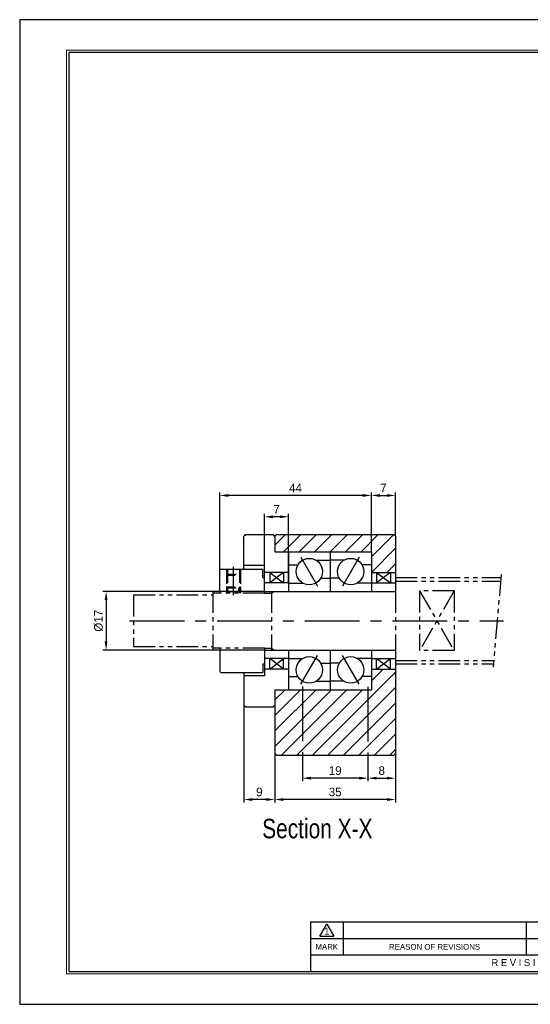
# Model space of a CAD drawing. Header units: millimetres. Extents: x 0 to 404, y 0 to 286.
# Tile 1 of 4: x 0 to 148, y 0 to 286. Entities that reach past the tile are written whole.
import ezdxf
from ezdxf.enums import TextEntityAlignment as Align

# ---------------------------------------------------------------- set-up
doc = ezdxf.new("R2010")
doc.units = ezdxf.units.MM
for name, pattern in [('CENTER', [50.8, 31.75, -6.35, 6.35, -6.35]), ('DASHED', [0.75, 0.5, -0.25]), ('PHANTOM', [2.5, 1.25, -0.25, 0.25, -0.25, 0.25, -0.25])]:
    doc.linetypes.add(name, pattern=pattern)
doc.layers.get('0').update_dxf_attribs({"linetype": 'CONTINUOUS'})
doc.layers.get('DEFPOINTS').update_dxf_attribs({"linetype": 'CONTINUOUS'})
for name, color, linetype in [('center', 1, 'CENTER'), ('hidden', 2, 'DASHED'), ('L1', 7, 'CONTINUOUS'), ('OUTLINE', 7, 'CONTINUOUS'), ('phantom', 6, 'PHANTOM')]:
    doc.layers.add(name, color=color, linetype=linetype)
doc.dimstyles.get("Standard").update_dxf_attribs({"dimtxt": 2.5, "dimasz": 2.5, "dimexe": 0.9, "dimexo": 0, "dimgap": 0.9, "dimtad": 1, "dimdec": 3, "dimzin": 11, "dimdsep": 46, "dimtxsty": 'Standard', "dimcen": 0, "dimclrd": 5, "dimclre": 5, "dimclrt": 3, "dimadec": 0, "dimazin": 0, "dimtfac": 0.6, "dimtdec": 3, "dimtmove": 0, "dimatfit": 3, "dimfxl": 0, "dimtolj": 1, "dimtzin": 11, "dimarcsym": 0})

# ---------------------------------------------------------------- blocks, each defined once
blk = doc.blocks.new('표제란')
at = {"layer": 'L1', "color": 0}
for p, q in [((297, 210), (0, 210)), ((0, 210), (0, 0)), ((0, 0), (297, 0))]:
    blk.add_line(p, q, dxfattribs=at)
at = {"layer": 'L1'}
for p, q in [((160, 17.5), (62, 17.5)), ((62, 17.5), (62, 7)), ((64, 14.51), (65.5, 17.1)), ((65.5, 17.1), (67, 14.51)), ((69, 17.5), (69, 10.5)), ((108, 17.5), (108, 10.5)), ((147, 14), (62, 14)), ((64, 14.51), (67, 14.51)), ((147, 10.5), (62, 10.5))]:
    blk.add_line(p, q, dxfattribs=at)
at = {"layer": 'L1', "const_width": 0.25}
blk.add_lwpolyline([(290.5, 6.5), (290.5, 203.5), (10, 203.5), (10, 6.5)], close=True, dxfattribs=at)
at = {"layer": 'L1'}
blk.add_lwpolyline([(290, 7), (290, 203), (10.5, 203), (10.5, 7)], close=True, dxfattribs=at)
for s, height, p in [('1', 1.5, (65.5, 15.61)), ('MARK', 1.25, (65.5, 12.25)), ('REASON OF REVISIONS', 1.25, (88.5, 12.25)), ('R E V I S I O N', 1.5, (107.38, 8.9))]:
    blk.add_text(s, height=height, dxfattribs=at).set_placement(p, align=Align.MIDDLE_CENTER)
for tag, p in [('필렛', (179.25, 10.9)), ('모따기', (179.25, 8.3))]:
    blk.add_attdef(tag, text='', height=1.15, dxfattribs=at).set_placement(p, align=Align.MIDDLE_LEFT)
at = {"layer": 'OUTLINE', "ltscale": 0.5}
for tag, p, height in [('TITLE', (237.17, 24.41), 2.5), ('도번', (251.18, 15.64), 2.5), ('SCALE', (253.78, 9.55), 1.2), ('DATE', (277.02, 9.51), 1.2)]:
    blk.add_attdef(tag, p, '', height=height, dxfattribs=at)
blk = doc.blocks.new('*D49')
at = {"layer": 'DEFPOINTS', "color": 0}
for p in [(109.01, 147.58), (109.01, 135.74), (102.01, 131.24)]:
    blk.add_point(p, dxfattribs=at)
at = {"layer": 'OUTLINE', "color": 5, "lineweight": -2}
for p, q in [((102.01, 131.24), (102.01, 148.48)), ((104.51, 147.58), (106.51, 147.58)), ((109.01, 135.74), (109.01, 148.48))]:
    blk.add_line(p, q, dxfattribs=at)
at = {"layer": 'OUTLINE', "color": 5}
for points in [[(104.51, 147.99), (104.51, 147.16), (102.01, 147.58)], [(106.51, 147.99), (106.51, 147.16), (109.01, 147.58)]]:
    blk.add_solid(points, dxfattribs=at)
at = {"layer": 'OUTLINE', "color": 3, "insert": (105.51, 149.76), "char_height": 2.5, "attachment_point": 5}
blk.add_mtext('\\A1;7', dxfattribs=at)
blk = doc.blocks.new('*D50')
at = {"layer": 'DEFPOINTS', "color": 0}
for p in [(58.01, 147.58), (102.01, 131.24), (58.01, 125.94)]:
    blk.add_point(p, dxfattribs=at)
at = {"layer": 'OUTLINE', "color": 5, "lineweight": -2}
for p, q in [((58.01, 125.94), (58.01, 148.48)), ((99.51, 147.58), (60.51, 147.58)), ((102.01, 131.24), (102.01, 148.48))]:
    blk.add_line(p, q, dxfattribs=at)
at = {"layer": 'OUTLINE', "color": 5}
for points in [[(60.51, 147.99), (60.51, 147.16), (58.01, 147.58)], [(99.51, 147.99), (99.51, 147.16), (102.01, 147.58)]]:
    blk.add_solid(points, dxfattribs=at)
at = {"layer": 'OUTLINE', "color": 3, "insert": (80.01, 149.76), "char_height": 2.5, "attachment_point": 5}
blk.add_mtext('\\A1;44', dxfattribs=at)
blk = doc.blocks.new('*D51')
at = {"layer": 'DEFPOINTS', "color": 0}
for p in [(71.01, 141.39), (71.01, 127.24), (78.01, 122.24)]:
    blk.add_point(p, dxfattribs=at)
at = {"layer": 'OUTLINE', "color": 5, "lineweight": -2}
for p, q in [((71.01, 127.24), (71.01, 142.29)), ((75.51, 141.39), (73.51, 141.39)), ((78.01, 122.24), (78.01, 142.29))]:
    blk.add_line(p, q, dxfattribs=at)
at = {"layer": 'OUTLINE', "color": 5}
for points in [[(73.51, 141.8), (73.51, 140.97), (71.01, 141.39)], [(75.51, 141.8), (75.51, 140.97), (78.01, 141.39)]]:
    blk.add_solid(points, dxfattribs=at)
at = {"layer": 'OUTLINE', "color": 3, "insert": (74.51, 143.57), "char_height": 2.5, "attachment_point": 5}
blk.add_mtext('\\A1;7', dxfattribs=at)
blk = doc.blocks.new('*D52')
at = {"layer": 'DEFPOINTS', "color": 0}
for p in [(109.01, 72.74), (101.01, 71.24), (109.01, 65.59)]:
    blk.add_point(p, dxfattribs=at)
at = {"layer": 'OUTLINE', "color": 5, "lineweight": -2}
for p, q in [((109.01, 72.74), (109.01, 64.69)), ((101.01, 71.24), (101.01, 64.69)), ((103.51, 65.59), (106.51, 65.59))]:
    blk.add_line(p, q, dxfattribs=at)
at = {"layer": 'OUTLINE', "color": 5}
for points in [[(103.51, 66), (103.51, 65.17), (101.01, 65.59)], [(106.51, 66), (106.51, 65.17), (109.01, 65.59)]]:
    blk.add_solid(points, dxfattribs=at)
at = {"layer": 'OUTLINE', "color": 3, "insert": (105.01, 67.77), "char_height": 2.5, "attachment_point": 5}
blk.add_mtext('\\A1;8', dxfattribs=at)
blk = doc.blocks.new('*D53')
at = {"layer": 'DEFPOINTS', "color": 0}
for p in [(82.01, 71.24), (101.01, 71.24), (82.01, 65.59)]:
    blk.add_point(p, dxfattribs=at)
at = {"layer": 'OUTLINE', "color": 5, "lineweight": -2}
for p, q in [((82.01, 71.24), (82.01, 64.69)), ((101.01, 71.24), (101.01, 64.69)), ((98.51, 65.59), (84.51, 65.59))]:
    blk.add_line(p, q, dxfattribs=at)
at = {"layer": 'OUTLINE', "color": 5}
for points in [[(84.51, 66), (84.51, 65.17), (82.01, 65.59)], [(98.51, 66), (98.51, 65.17), (101.01, 65.59)]]:
    blk.add_solid(points, dxfattribs=at)
at = {"layer": 'OUTLINE', "color": 3, "insert": (91.51, 67.77), "char_height": 2.5, "attachment_point": 5}
blk.add_mtext('\\A1;19', dxfattribs=at)
blk = doc.blocks.new('*D54')
at = {"layer": 'DEFPOINTS', "color": 0}
for p in [(74.01, 72.74), (109.01, 72.74), (74.01, 59.39)]:
    blk.add_point(p, dxfattribs=at)
at = {"layer": 'OUTLINE', "color": 5, "lineweight": -2}
for p, q in [((74.01, 72.74), (74.01, 58.49)), ((109.01, 72.74), (109.01, 58.49)), ((106.51, 59.39), (76.51, 59.39))]:
    blk.add_line(p, q, dxfattribs=at)
at = {"layer": 'OUTLINE', "color": 5}
for points in [[(76.51, 59.8), (76.51, 58.97), (74.01, 59.39)], [(106.51, 59.8), (106.51, 58.97), (109.01, 59.39)]]:
    blk.add_solid(points, dxfattribs=at)
at = {"layer": 'OUTLINE', "color": 3, "insert": (91.51, 61.57), "char_height": 2.5, "attachment_point": 5}
blk.add_mtext('\\A1;35', dxfattribs=at)
blk = doc.blocks.new('*D55')
at = {"layer": 'DEFPOINTS', "color": 0}
for p in [(65.01, 86.74), (74.01, 72.74), (65.01, 59.39)]:
    blk.add_point(p, dxfattribs=at)
at = {"layer": 'OUTLINE', "color": 5, "lineweight": -2}
for p, q in [((65.01, 86.74), (65.01, 58.49)), ((74.01, 72.74), (74.01, 58.49)), ((71.51, 59.39), (67.51, 59.39))]:
    blk.add_line(p, q, dxfattribs=at)
at = {"layer": 'OUTLINE', "color": 5}
for points in [[(67.51, 59.8), (67.51, 58.97), (65.01, 59.39)], [(71.51, 59.8), (71.51, 58.97), (74.01, 59.39)]]:
    blk.add_solid(points, dxfattribs=at)
at = {"layer": 'OUTLINE', "color": 3, "insert": (69.51, 61.57), "char_height": 2.5, "attachment_point": 5}
blk.add_mtext('\\A1;9', dxfattribs=at)
blk = doc.blocks.new('*D56')
at = {"layer": 'DEFPOINTS', "color": 0}
for p in [(71.01, 119.74), (25.06, 102.74), (71.01, 102.74)]:
    blk.add_point(p, dxfattribs=at)
at = {"layer": 'OUTLINE', "color": 5, "lineweight": -2}
for p, q in [((71.01, 119.74), (24.16, 119.74)), ((25.06, 117.24), (25.06, 105.24)), ((71.01, 102.74), (24.16, 102.74))]:
    blk.add_line(p, q, dxfattribs=at)
at = {"layer": 'OUTLINE', "color": 5}
for points in [[(24.64, 117.24), (25.47, 117.24), (25.06, 119.74)], [(24.64, 105.24), (25.47, 105.24), (25.06, 102.74)]]:
    blk.add_solid(points, dxfattribs=at)
at = {"layer": 'OUTLINE', "color": 3, "insert": (22.87, 111.24), "char_height": 2.5, "attachment_point": 5, "rotation": 90}
blk.add_mtext('\\A1;%%C17', dxfattribs=at)

msp = doc.modelspace()

# ---------------------------------------------------------------- hatches: boundary and pattern name
at = {"layer": 'OUTLINE'}
h = msp.add_hatch(dxfattribs=at)
h.set_pattern_fill('ANSI31', color=5, style=0)
h.set_pattern_definition([(45, (-476.599, 89.954), (-2.245064, 2.245064), [])])
h.paths.add_polyline_path([(109.0114, 135.7444), (108.5114, 136.2444), (74.5114, 136.2444), (74.0114, 135.7444), (74.0114, 131.2444), (102.0114, 131.2444), (102.0114, 125.2444), (109.0114, 125.2444)])
h.paths.add_polyline_path([(101.0114, 72.2444), (108.5114, 72.2444), (109.0114, 72.7444), (109.0114, 97.2444), (102.0114, 97.2444), (102.0114, 91.2444), (101.0114, 91.2444)])
h.paths.add_polyline_path([(101.0114, 72.2444), (101.0114, 91.2444), (82.0114, 91.2444), (82.0114, 72.2444)])
h.paths.add_polyline_path([(74.0114, 72.7444), (74.5114, 72.2444), (82.0114, 72.2444), (82.0114, 91.2444), (74.0114, 91.2444)])

# ---------------------------------------------------------------- linework, layer by layer
at = {"layer": 'center', "ltscale": 0.5}
for p, q in [((81.5939, 129.6817), (86.4289, 121.3072)), ((98.4289, 129.6817), (93.5939, 121.3072)), ((62.0114, 118.6641), (62.0114, 126.8826)), ((31.8915, 111.2444), (140.2968, 111.2444)), ((81.5939, 92.8072), (86.4289, 101.1817)), ((98.4289, 92.8072), (93.5939, 101.1817)), ((82.0114, 92.2101), (82.0114, 71.2444)), ((101.0114, 92.1028), (101.0114, 71.2444))]:
    msp.add_line(p, q, dxfattribs=at)
at = {"layer": 'hidden', "color": 5, "ltscale": 5}
for p, q in [((60.0114, 126.2444), (60.0114, 124.4444)), ((64.0114, 126.2444), (64.0114, 124.4444)), ((60.0114, 121.0444), (60.0114, 119.2444)), ((64.0114, 121.0444), (64.0114, 119.2444))]:
    msp.add_line(p, q, dxfattribs=at)
at = {"layer": 'hidden', "ltscale": 5}
for p, q in [((60.3114, 126.2444), (60.3114, 124.7444)), ((63.7114, 126.2444), (63.7114, 124.7444)), ((60.0114, 124.4444), (60.3114, 124.7444)), ((60.0114, 124.4444), (64.0114, 124.4444)), ((60.0114, 124.4444), (60.0114, 121.0444)), ((60.3114, 124.7444), (63.7114, 124.7444)), ((60.3114, 124.7444), (60.3114, 120.7444)), ((64.0114, 124.4444), (63.7114, 124.7444)), ((63.7114, 124.7444), (63.7114, 120.7444)), ((64.0114, 124.4444), (64.0114, 121.0444)), ((60.0114, 121.0444), (64.0114, 121.0444)), ((60.0114, 121.0444), (60.3114, 120.7444)), ((60.3114, 120.7444), (63.7114, 120.7444)), ((60.3114, 120.7444), (60.3114, 119.2444)), ((60.4114, 119.7444), (60.4114, 120.7444)), ((63.6114, 119.7444), (63.6114, 120.7444)), ((64.0114, 121.0444), (63.7114, 120.7444)), ((63.7114, 120.7444), (63.7114, 119.2444))]:
    msp.add_line(p, q, dxfattribs=at)
at = {"layer": 'OUTLINE'}
for p, q in [((65.0114, 126.2444), (65.0114, 135.7444)), ((65.5114, 136.2444), (73.5114, 136.2444)), ((74.0114, 135.7444), (74.5114, 136.2444)), ((74.0114, 135.7444), (74.0114, 131.2444)), ((74.5114, 136.2444), (108.5114, 136.2444)), ((108.5114, 136.2444), (109.0114, 135.7444)), ((109.0114, 135.7444), (109.0114, 119.7444)), ((74.0114, 131.2444), (102.0114, 131.2444)), ((78.0114, 131.2444), (78.0114, 119.7444)), ((85.9289, 128.8156), (90.0114, 128.8156)), ((90.0114, 131.2444), (90.0114, 119.7444)), ((94.0939, 128.8156), (90.0114, 128.8156)), ((102.0114, 131.2444), (102.0114, 119.7444)), ((58.3114, 126.2444), (58.0114, 125.9444)), ((58.0114, 119.2444), (58.0114, 125.9444)), ((58.3114, 126.2444), (70.5114, 126.2444)), ((71.0114, 127.2444), (65.0114, 127.2444)), ((70.5114, 123.7444), (70.5114, 126.2444)), ((71.0114, 119.2444), (71.0114, 127.2444)), ((78.0114, 127.4119), (80.6902, 127.4119)), ((102.0114, 127.4119), (99.3326, 127.4119)), ((70.5114, 123.7444), (71.0114, 123.7444)), ((78.0114, 125.2444), (71.0114, 125.2444)), ((76.5114, 125.2444), (72.5114, 122.2444)), ((72.5114, 125.2444), (76.5114, 122.2444)), ((72.5114, 125.2444), (72.5114, 122.2444)), ((76.5114, 125.2444), (76.5114, 122.2444)), ((87.3326, 123.5769), (90.0114, 123.5769)), ((92.6902, 123.5769), (90.0114, 123.5769)), ((102.0114, 125.2444), (109.0114, 125.2444)), ((103.5114, 125.2444), (103.5114, 122.2444)), ((103.5114, 125.2444), (107.5114, 122.2444)), ((107.5114, 125.2444), (103.5114, 122.2444)), ((107.5114, 125.2444), (107.5114, 122.2444)), ((78.0114, 122.2444), (71.0114, 122.2444)), ((78.0114, 122.1732), (82.0939, 122.1732)), ((102.0114, 122.1732), (97.9289, 122.1732)), ((102.0114, 122.2444), (109.0114, 122.2444)), ((60.4114, 119.7444), (58.0114, 119.7444)), ((60.4114, 119.7444), (63.6114, 119.7444)), ((71.0114, 119.7444), (63.6114, 119.7444)), ((71.0114, 119.7444), (109.0114, 119.7444)), ((58.0114, 103.2444), (58.0114, 96.5444)), ((71.0114, 103.2444), (71.0114, 95.2444)), ((71.0114, 102.7444), (58.0114, 102.7444)), ((71.0114, 102.7444), (109.0114, 102.7444)), ((78.0114, 100.2444), (71.0114, 100.2444)), ((72.5114, 97.2444), (72.5114, 100.2444)), ((72.5114, 97.2444), (76.5114, 100.2444)), ((76.5114, 97.2444), (72.5114, 100.2444)), ((76.5114, 97.2444), (76.5114, 100.2444)), ((78.0114, 102.7444), (78.0114, 91.2444)), ((78.0114, 100.3156), (82.0939, 100.3156)), ((90.0114, 102.7444), (90.0114, 91.2444)), ((102.0114, 100.3156), (97.9289, 100.3156)), ((102.0114, 102.7444), (102.0114, 91.2444)), ((102.0114, 100.2444), (109.0114, 100.2444)), ((103.5114, 97.2444), (107.5114, 100.2444)), ((107.5114, 97.2444), (103.5114, 100.2444)), ((103.5114, 97.2444), (103.5114, 100.2444)), ((107.5114, 97.2444), (107.5114, 100.2444)), ((109.0114, 102.7444), (109.0114, 72.7444)), ((70.5114, 98.7444), (70.5114, 96.2444)), ((70.5114, 98.7444), (71.0114, 98.7444)), ((78.0114, 97.2444), (71.0114, 97.2444)), ((87.3326, 98.9119), (90.0114, 98.9119)), ((92.6902, 98.9119), (90.0114, 98.9119)), ((102.0114, 97.2444), (109.0114, 97.2444)), ((58.0114, 96.5444), (58.3114, 96.2444)), ((58.3114, 96.2444), (70.5114, 96.2444)), ((65.0114, 96.2444), (65.0114, 86.7444)), ((71.0114, 95.2444), (65.0114, 95.2444)), ((78.0114, 95.0769), (80.6902, 95.0769)), ((102.0114, 95.0769), (99.3326, 95.0769)), ((85.9289, 93.6732), (90.0114, 93.6732)), ((94.0939, 93.6732), (90.0114, 93.6732)), ((74.0114, 91.2444), (102.0114, 91.2444)), ((74.0114, 91.2444), (74.0114, 72.7444)), ((65.5114, 86.2444), (73.5114, 86.2444)), ((74.5114, 72.2444), (74.0114, 72.7444)), ((74.5114, 72.2444), (108.5114, 72.2444)), ((109.0114, 72.7444), (108.5114, 72.2444))]:
    msp.add_line(p, q, dxfattribs=at)
for centre in [(84.0114, 125.4944), (84.0114, 96.9944), (96.0114, 96.9944)]:
    msp.add_circle(centre, 3.835, dxfattribs=at)
at = {"layer": 'OUTLINE', "ltscale": 0.5}
msp.add_circle((96.0114, 125.4944), 3.835, dxfattribs=at)
at = {"layer": 'OUTLINE'}
for points in [[(65.5114, 136.2444), (65.3447, 136.0777), (65.1781, 135.911), (65.0114, 135.7444)], [(73.5114, 136.2444), (73.6781, 136.0777), (73.8448, 135.911), (74.0114, 135.7444)], [(65.5114, 86.2444), (65.3447, 86.4111), (65.1781, 86.5778), (65.0114, 86.7444)], [(74.0114, 86.7444), (73.8448, 86.5778), (73.6781, 86.4111), (73.5114, 86.2444)]]:
    msp.add_open_spline(points, degree=3, dxfattribs=at)
at = {"layer": 'phantom', "ltscale": 5}
for p, q in [((109.0114, 123.7444), (139.5906, 123.7444)), ((139.6736, 124.693), (137.3204, 97.7958)), ((109.0114, 122.7444), (139.5032, 122.7444)), ((33.0114, 118.7444), (33.0114, 103.7444)), ((33.0114, 118.7444), (56.0114, 118.7444)), ((56.0114, 119.7444), (56.0114, 102.7444)), ((58.0114, 119.7444), (56.0114, 119.7444)), ((58.0114, 119.2444), (56.0114, 119.2444)), ((71.0114, 119.2444), (58.0114, 119.2444)), ((71.0114, 119.2444), (73.0114, 119.2444)), ((73.0114, 119.7444), (73.0114, 102.7444)), ((73.0114, 119.2444), (73.8775, 119.7444)), ((109.0114, 119.7444), (109.0114, 102.7444)), ((116.0114, 119.9191), (116.0114, 102.5697)), ((126.0114, 119.9191), (116.0114, 119.9191)), ((116.0114, 119.9191), (126.0114, 102.5697)), ((126.0114, 119.9191), (116.0114, 102.5697)), ((126.0114, 119.9191), (126.0114, 102.5697)), ((33.0114, 103.7444), (56.0114, 103.7444)), ((58.0114, 103.2444), (56.0114, 103.2444)), ((71.0114, 103.2444), (58.0114, 103.2444)), ((71.0114, 103.2444), (73.0114, 103.2444)), ((73.0114, 103.2444), (73.8775, 102.7444)), ((58.0114, 102.7444), (56.0114, 102.7444)), ((126.0114, 102.5697), (116.0114, 102.5697)), ((109.0114, 99.7444), (137.4909, 99.7444)), ((109.0114, 98.7444), (137.4034, 98.7444))]:
    msp.add_line(p, q, dxfattribs=at)

# ---------------------------------------------------------------- block references
at = {"layer": 'OUTLINE', "xscale": 1.3598171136, "yscale": 1.3598171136, "zscale": 1.3598171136}
msp.add_blockref('표제란', (0, 0), dxfattribs=at)

# ---------------------------------------------------------------- texts
at = {"lineweight": 9, "width": 0.8}
msp.add_text('Section X-X', height=5.6628, dxfattribs=at).set_placement((70.3402, 48.146))

# ---------------------------------------------------------------- dimensions: what is measured, and where the dimension line sits
at = {"layer": 'OUTLINE'}
for base, p1, p2, picture, middle in [((58.0114, 147.5778), (102.0114, 131.2444), (58.0114, 125.9444), '*D50', (80.0114, 149.7611)), ((109.0114, 147.5778), (102.0114, 131.2444), (109.0114, 135.7444), '*D49', (105.5114, 149.7595)), ((71.0114, 141.3868), (78.0114, 122.2444), (71.0114, 127.2444), '*D51', (74.5114, 143.5684)), ((65.0114, 59.3859), (74.0114, 72.7444), (65.0114, 86.7444), '*D55', (69.5114, 61.5675)), ((74.0114, 59.3859), (109.0114, 72.7444), (74.0114, 72.7444), '*D54', (91.5114, 61.5675)), ((109.0114, 65.5881), (101.0114, 71.2444), (109.0114, 72.7444), '*D52', (105.0114, 67.7697)), ((82.0114, 65.5881), (101.0114, 71.2444), (82.0114, 71.2444), '*D53', (91.5114, 67.7731))]:
    dim = msp.add_linear_dim(base=base, p1=p1, p2=p2, dimstyle='Standard', dxfattribs=at)
    dim.commit()
    dim.dimension.update_dxf_attribs({"geometry": picture, "text_midpoint": middle})
dim = msp.add_linear_dim(base=(25.0571, 102.7444), p1=(71.0114, 119.7444), p2=(71.0114, 102.7444), angle=90, text='%%C<>', dimstyle='Standard', override={"dimgap": 0.9, "dimsah": 1, "dimse1": 0, "dimse2": 0, "dimsd1": 0, "dimsd2": 0, "dimtol": 0, "dimlim": 0}, dxfattribs=at)
dim.commit()
dim.dimension.update_dxf_attribs({"geometry": '*D56', "text_midpoint": (22.8721, 111.2444)})

doc.saveas('drawing.dxf')
